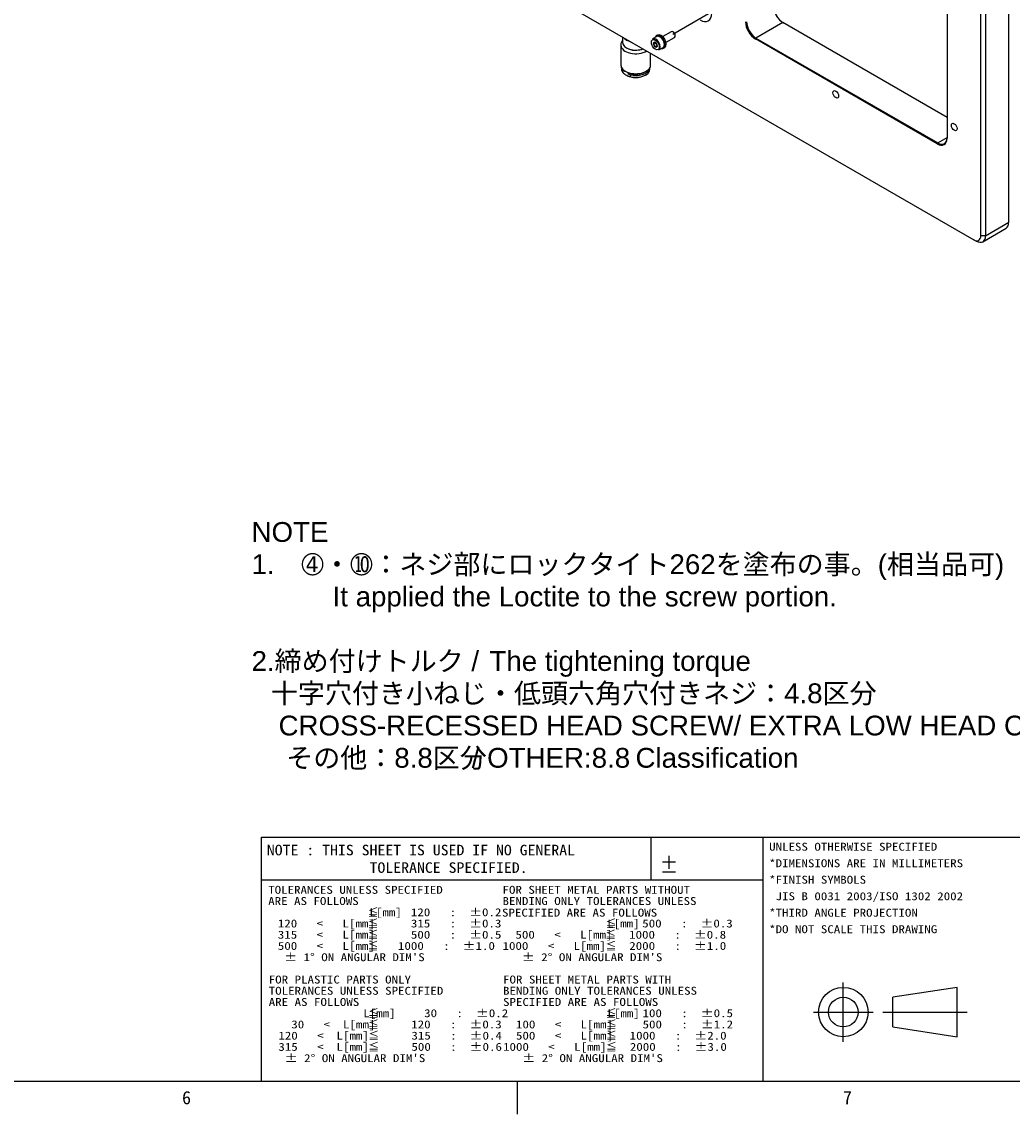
# Model space of a CAD drawing. Extents: x 0 to 826, y -21 to 621.
# Tile 9 of 18: x 546 to 696, y 15 to 181. Entities that reach past the tile are written whole.
import ezdxf
from ezdxf.enums import TextEntityAlignment as Align
from ezdxf.lldxf.tags import DXFTag

# ---------------------------------------------------------------- set-up
doc = ezdxf.new("R2010")
doc.units = 0
for name, color, linetype in [('DEFAULT', 7, 'CONTINUOUS'), ('DV2_デフォルト', 7, 'CONTINUOUS'), ('LAYER0$C$L0', 7, 'CONTINUOUS'), ('LAYER1$C$L1', 7, 'CONTINUOUS'), ('MKA-275630B', 7, 'CONTINUOUS'), ('MKE-247033A', 7, 'CONTINUOUS'), ('MPX-247034A', 7, 'CONTINUOUS'), ('YBB-020348_PART_', 7, 'CONTINUOUS'), ('YKG-HS2X6_STD', 7, 'CONTINUOUS'), ('YWR-JS2_STD', 7, 'CONTINUOUS')]:
    doc.layers.add(name, color=color, linetype=linetype)
doc.styles.add('SEACAD_ARIAL', font='arial.ttf')
doc.styles.add('SEACAD_ARIAL_TTF', font='txt')
tags = doc.linetypes.add('CENTER2', pattern=[28.575, 19.05, -3.175, 3.175, -3.175]).pattern_tags.tags
tags[10:11] = [DXFTag(74, 4), DXFTag(75, 0), DXFTag(340, '0'), DXFTag(46, 0.0), DXFTag(50, 0.0), DXFTag(44, 0.0), DXFTag(45, 0.0)]
tags[8:9] = [DXFTag(74, 4), DXFTag(75, 0), DXFTag(340, '0'), DXFTag(46, 0.0), DXFTag(50, 0.0), DXFTag(44, 0.0), DXFTag(45, 0.0)]
tags[6:7] = [DXFTag(74, 4), DXFTag(75, 0), DXFTag(340, '0'), DXFTag(46, 0.0), DXFTag(50, 0.0), DXFTag(44, 0.0), DXFTag(45, 0.0)]
tags[4:5] = [DXFTag(74, 4), DXFTag(75, 0), DXFTag(340, '0'), DXFTag(46, 0.0), DXFTag(50, 0.0), DXFTag(44, 0.0), DXFTag(45, 0.0)]

# ---------------------------------------------------------------- blocks, each defined once
blk = doc.blocks.new('SE2')
at = {"layer": 'DV2_デフォルト', "color": 7, "linetype": 'CENTER2'}
blk.add_line((651.64, 182.87), (644.3, 178.63), dxfattribs=at)
at = {"layer": 'MKA-275630B', "color": 7, "linetype": 'CONTINUOUS'}
for p, q in [((690.96, 148.14), (690.96, 338.22)), ((691.67, 338.22), (691.67, 148.14)), ((550.01, 228.3), (689.9, 147.53)), ((685.86, 218.37), (685.86, 162.92)), ((695.21, 150.18), (695.21, 215.8)), ((660.96, 180.46), (656.9, 178.11)), ((685.86, 166.08), (660.96, 180.46)), ((656.9, 178.11), (656.81, 177.96)), ((684.35, 162.05), (656.81, 177.96)), ((656.9, 178.11), (684.44, 162.21)), ((684.44, 162.21), (685.86, 163.02)), ((684.44, 162.21), (684.35, 162.05)), ((691.26, 147.23), (694.79, 149.27)), ((691.67, 148.14), (695.21, 150.18)), ((690.26, 147.33), (689.9, 147.53)), ((691.67, 148.14), (690.96, 148.14))]:
    blk.add_line(p, q, dxfattribs=at)
for centre, major_axis, start_param, end_param in [((661.05, 182.14), (-1.06, 1.84), 0.785398, 2.356194), ((660.96, 182.09), (1, -1.73), 3.926991, 5.497787), ((648.43, 182.89), (-1.25, 2.17), 2.356194, 3.926991), ((656.81, 179.69), (1.06, -1.84), 3.926991, 5.497787), ((656.9, 179.74), (-1, 1.73), 0.785398, 2.356194), ((684.35, 163.79), (-1.06, 1.84), 2.356194, 3.926991), ((684.44, 163.84), (-1, 1.73), 2.356194, 3.926991), ((693.79, 151), (-1, 1.73), 3.141593, 3.926991), ((689.9, 148.75), (-0.75, 1.3), 2.356194, 3.926991), ((690.26, 148.96), (-1, 1.73), 2.356194, 3.926991)]:
    blk.add_ellipse(centre, major_axis=major_axis, ratio=0.57735, start_param=start_param, end_param=end_param, dxfattribs=at)
for centre in [(668.98, 169.57), (686.94, 164.62)]:
    blk.add_ellipse(centre, major_axis=(-0.307, 0.532), ratio=0.57735, dxfattribs=at)
at = {"layer": 'MKE-247033A', "color": 7, "linetype": 'CONTINUOUS'}
for p, q in [((636.7, 173.18), (636.7, 172.9)), ((637.45, 172.75), (637.82, 172.54)), ((637.82, 172.54), (637.82, 172.25)), ((640.09, 172.45), (640.2, 172.51)), ((640.83, 173.39), (640.83, 173.62))]:
    blk.add_line(p, q, dxfattribs=at)
for centre, radius, start, end in [((638.68, 174.8), 2.74, 223.9756, 238.9232), ((638.07, 173.83), 1.59, 239.5977, 261.0257)]:
    blk.add_arc(centre, radius, start, end, dxfattribs=at)
for centre, major_axis, start_param, end_param in [((638.68, 173.39), (2.15, 0), 3.141593, 3.551241), ((638.68, 173.68), (2.15, 0), 3.342124, 3.551241), ((638.68, 173.27), (-2, 0), 0.785398, 2.356194), ((638.68, 173.68), (-2.15, 0), 1.161148, 2.980272), ((638.68, 173.39), (-2.15, 0), 1.161148, 3.141593)]:
    blk.add_ellipse(centre, major_axis=major_axis, ratio=0.57735, start_param=start_param, end_param=end_param, dxfattribs=at)
at = {"layer": 'MPX-247034A', "color": 7, "linetype": 'CONTINUOUS'}
for p, q in [((636.68, 178.26), (636.68, 177.43)), ((637.26, 176.62), (637.33, 176.57))]:
    blk.add_line(p, q, dxfattribs=at)
for centre, major_axis, start_param, end_param in [((638.68, 177.43), (-2, 0), 0, 2.154837), ((638.68, 178.62), (2, 0), 3.53723, 4.316752), ((638.68, 177.35), (1.9, 0), 3.926991, 5.339229)]:
    blk.add_ellipse(centre, major_axis=major_axis, ratio=0.57735, start_param=start_param, end_param=end_param, dxfattribs=at)
at = {"layer": 'YBB-020348_PART_', "color": 7, "linetype": 'CONTINUOUS'}
for p, q in [((636.43, 177.02), (636.43, 174)), ((640.93, 174), (640.93, 175.81))]:
    blk.add_line(p, q, dxfattribs=at)
for centre, radius, start, end in [((637.57, 174.02), 1.14, 181.2258, 239.6909), ((638.68, 175.5), 2.9, 243.1433, 296.8567)]:
    blk.add_arc(centre, radius, start, end, dxfattribs=at)
for centre, start_param, end_param in [((638.68, 177.02), 0.004465, 2.400654), ((638.68, 174), 0, 3.141593)]:
    blk.add_ellipse(centre, major_axis=(-2.25, 0), ratio=0.57735, start_param=start_param, end_param=end_param, dxfattribs=at)
for points, knots in [([(636.65, 177.68), (636.61, 177.62), (636.49, 177.42), (636.39, 177.17), (636.43, 177.02), (636.43, 177.02)], [0.4210155, 0.4210155, 0.4210155, 0.4210155, 0.5837685, 0.9879529, 1, 1, 1, 1]), ([(640.34, 173.02), (640.47, 173.12), (640.71, 173.3), (640.92, 173.68), (640.9, 173.91), (640.9, 174)], [0, 0, 0, 0, 0.345916, 0.781258, 1, 1, 1, 1])]:
    blk.add_open_spline(points, degree=3, knots=knots, dxfattribs=at)
at = {"layer": 'YKG-HS2X6_STD', "color": 7, "linetype": 'CONTINUOUS'}
for p, q in [((644.05, 179.06), (642.77, 178.32)), ((644.47, 178.93), (644.3, 179.04)), ((641.88, 178.33), (641.24, 177.96)), ((641.72, 177.32), (641.37, 177.11)), ((641.72, 177.32), (641.73, 177.39)), ((641.84, 177.14), (641.72, 177.32)), ((643.27, 177.46), (644.55, 178.19)), ((644.65, 178.42), (644.65, 178.63)), ((641.95, 176.96), (641.62, 176.76)), ((641.94, 177), (641.84, 177.14)), ((642.19, 176.31), (642.83, 176.68))]:
    blk.add_line(p, q, dxfattribs=at)
blk.add_arc((641.11, 176.67), 0.513, 10.7249, 60.1738, dxfattribs=at)
for centre, major_axis, start_param, end_param in [((644.3, 178.63), (0.25, -0.433), 0, 3.141593), ((644.47, 178.73), (0.125, -0.217), 0.785398, 2.356194), ((641.72, 177.14), (-0.475, 0.823), 3.141593, 6.283185), ((641.65, 177.1), (-0.217, 0.375), 0.163753, 1.21095), ((641.65, 177.1), (0.217, -0.375), 2.258148, 3.305346), ((641.65, 177.1), (0.217, -0.375), 1.21095, 2.258148), ((642, 177.3), (-0.187, 0.325), 1.024434, 1.734549), ((642.35, 177.51), (0.475, -0.823), 0, 3.141593), ((641.65, 177.1), (-0.217, 0.375), 1.21095, 2.258148), ((641.65, 177.1), (-0.217, 0.375), 2.258148, 3.305346), ((642, 177.3), (0.187, -0.325), 4.876142, 5.258752), ((641.65, 177.1), (0.217, -0.375), 0.163753, 1.21095)]:
    blk.add_ellipse(centre, major_axis=major_axis, ratio=0.57735, start_param=start_param, end_param=end_param, dxfattribs=at)
blk.add_ellipse((641.65, 177.1), major_axis=(0.425, -0.736), ratio=0.57735, dxfattribs=at)
for points, knots in [([(641.37, 177.11), (641.38, 177.14), (641.39, 177.18), (641.41, 177.24), (641.42, 177.27), (641.43, 177.36), (641.42, 177.41), (641.4, 177.45)], [0, 0, 0, 0, 0.25, 0.25, 0.5, 0.5, 1, 1, 1, 1]), ([(641.4, 177.45), (641.46, 177.46), (641.53, 177.47), (641.63, 177.46), (641.66, 177.45), (641.68, 177.43)], [0, 0, 0, 0, 0.5, 0.5, 1, 1, 1, 1]), ([(641.89, 176.75), (641.87, 176.76), (641.84, 176.78), (641.75, 176.78), (641.68, 176.77), (641.62, 176.76)], [0, 0, 0, 0, 0.5, 0.5, 1, 1, 1, 1]), ([(641.95, 176.97), (641.95, 176.96), (641.95, 176.95), (641.95, 176.88), (641.92, 176.81), (641.89, 176.75)], [0.4203408, 0.4203408, 0.4203408, 0.4203408, 0.5, 0.5, 1, 1, 1, 1])]:
    blk.add_open_spline(points, degree=3, knots=knots, dxfattribs=at)
at = {"layer": 'YWR-JS2_STD', "color": 7, "linetype": 'CONTINUOUS'}
for p, q in [((641.76, 178.26), (641.66, 178.31)), ((641.98, 178.56), (641.8, 178.46)), ((642.9, 176.55), (643.08, 176.65))]:
    blk.add_line(p, q, dxfattribs=at)
for centre, start_param, end_param in [((642.35, 177.51), 2.613235, 6.595983), ((642.53, 177.61), 3.141593, 6.283185)]:
    blk.add_ellipse(centre, major_axis=(-0.55, 0.953), ratio=0.57735, start_param=start_param, end_param=end_param, dxfattribs=at)

msp = doc.modelspace()

# ---------------------------------------------------------------- linework, layer by layer
at = {"layer": 'DEFAULT', "color": 7, "linetype": 'CONTINUOUS'}
for p, q in [((644.73, 53.17), (642.73, 53.17)), ((643.73, 52.17), (643.73, 54.17)), ((644.73, 51.67), (642.73, 51.67))]:
    msp.add_line(p, q, dxfattribs=at)
at = {"layer": 'LAYER0$C$L0', "color": 7, "linetype": 'CENTER2'}
for p, q in [((670.13, 25.97), (670.13, 34.97)), ((665.63, 30.47), (674.63, 30.47)), ((676.13, 30.47), (688.88, 30.47))]:
    msp.add_line(p, q, dxfattribs=at)
at = {"layer": 'LAYER0$C$L0', "color": 7, "linetype": 'CONTINUOUS'}
for p, q in [((687.38, 34.22), (677.63, 32.72)), ((687.38, 26.72), (687.38, 34.22)), ((677.63, 28.22), (677.63, 32.72)), ((677.63, 28.22), (687.38, 26.72)), ((20, 20), (821, 20)), ((620.75, 15), (620.75, 20))]:
    msp.add_line(p, q, dxfattribs=at)
for radius in [3.75, 2.25]:
    msp.add_circle((670.13, 30.47), radius, dxfattribs=at)
at = {"layer": 'LAYER1$C$L1', "color": 7, "linetype": 'CONTINUOUS'}
for p, q in [((582, 57), (821, 57)), ((582, 20), (582, 57)), ((641, 50.5), (641, 57)), ((658, 20), (658, 57)), ((582, 50.5), (658, 50.5))]:
    msp.add_line(p, q, dxfattribs=at)

# ---------------------------------------------------------------- block references
at = {"layer": 'DEFAULT'}
msp.add_blockref('SE2', (0, 0), dxfattribs=at)

# ---------------------------------------------------------------- texts
at = {"layer": 'DEFAULT', "color": 7, "linetype": 'CONTINUOUS', "style": 'SEACAD_ARIAL'}
for s, p in [('NOTE', (580.48, 104.74)), ('1.\u3000➃・➉：ネジ部にロックタイト262を塗布の事。(相当品可)', (580.48, 99.85)), ('\u3000\u3000\u3000It applied the Loctite to the screw portion.', (580.48, 94.96)), ('2.締め付けトルク / ', (580.48, 85.18)), ('The tightening torque', (616.52, 85.18)), ('十字穴付き小ねじ・低頭六角穴付きネジ：4.8区分', (583.41, 80.29)), ('\u3000CROSS-RECESSED HEAD SCREW/ EXTRA LOW HEAD CAP SCREW : ', (580.48, 75.4)), ('^I\u3000その他：8.8区分 ', (580.48, 70.51)), ('/ OTHER:', (613.84, 70.51)), ('8.8 ', (632.01, 70.51)), ('Classification', (638.65, 70.51))]:
    msp.add_text(s, height=3, dxfattribs=at).set_placement(p, align=Align.TOP_LEFT)
at = {"layer": 'LAYER1$C$L1', "color": 7, "linetype": 'CONTINUOUS', "style": 'SEACAD_ARIAL_TTF'}
for s, height, width, p in [('NOTE : THIS SHEET IS USED IF NO GENERAL', 1.6, 1.1, (582.79, 55.83)), ('UNLESS OTHERWISE SPECIFIED', 1.2, 1.2, (658.89, 56.13)), ('             TOLERANCE SPECIFIED.', 1.6, 1.1, (582.79, 53.17)), ('*DIMENSIONS ARE IN MILLIMETERS', 1.2, 1.2, (658.89, 53.63)), ('*FINISH SYMBOLS', 1.2, 1.2, (658.89, 51.13)), ('TOLERANCES UNLESS SPECIFIED', 1.2, 1.2, (583, 49.6)), ('FOR SHEET METAL PARTS WITHOUT', 1.2, 1.2, (618.5, 49.6)), (' JIS B 0031 2003/ISO 1302 2002', 1.2, 1.2, (658.89, 48.63)), ('ARE AS FOLLOWS', 1.2, 1.2, (583, 47.9)), ('BENDING ONLY TOLERANCES UNLESS', 1.2, 1.2, (618.5, 47.9)), ('                L[mm]  ', 1.2, 1.2, (582.66, 46.2)), ('     120   :  ±0.2', 1.2, 1.2, (599.72, 46.2)), ('SPECIFIED ARE AS FOLLOWS', 1.2, 1.2, (618.42, 46.14)), ('*THIRD ANGLE PROJECTION', 1.2, 1.2, (658.89, 46.13)), ('  120   <   L[mm]  ', 1.2, 1.2, (582.5, 44.5)), ('     315   :  ±0.3', 1.2, 1.2, (599.72, 44.5)), ('                L[mm]  ', 1.2, 1.2, (618.69, 44.5)), ('    500   :  ±0.3', 1.2, 1.2, (635.75, 44.5)), ('*DO NOT SCALE THIS DRAWING', 1.2, 1.2, (658.89, 43.63)), ('  315   <   L[mm]  ', 1.2, 1.2, (582.5, 42.8)), ('     500   :  ±0.5', 1.2, 1.2, (599.72, 42.8)), ('  500   <   L[mm]  ', 1.2, 1.2, (618.5, 42.8)), ('  1000   :  ±0.8', 1.2, 1.2, (635.72, 42.8)), ('  500   <   L[mm]  ', 1.2, 1.2, (582.5, 41.1)), ('   1000   :  ±1.0', 1.2, 1.2, (599.72, 41.1)), ('1000   <   L[mm]  ', 1.2, 1.2, (618.5, 41.1)), ('  2000   :  ±1.0', 1.2, 1.2, (635.74, 41.1)), ("   ± 1° ON ANGULAR DIM'S", 1.2, 1.2, (582.48, 39.39)), ("   ± 2° ON ANGULAR DIM'S", 1.2, 1.2, (618.48, 39.39)), ('FOR PLASTIC PARTS ONLY', 1.2, 1.2, (583.08, 36)), ('FOR SHEET METAL PARTS WITH', 1.2, 1.2, (618.58, 36)), ('TOLERANCES UNLESS SPECIFIED', 1.2, 1.2, (583.08, 34.3)), ('BENDING ONLY TOLERANCES UNLESS', 1.2, 1.2, (618.58, 34.3)), ('ARE AS FOLLOWS', 1.2, 1.2, (583.08, 32.6)), ('SPECIFIED ARE AS FOLLOWS', 1.2, 1.2, (618.58, 32.6)), ('               L[mm]   ', 1.2, 1.2, (582.71, 30.9)), ('       30   :  ±0.2', 1.2, 1.2, (599.77, 30.9)), ('                L[mm]  ', 1.2, 1.2, (618.72, 30.9)), ('    100   :  ±0.5', 1.2, 1.2, (635.79, 30.9)), ('    30   <  L[mm]   ', 1.2, 1.2, (582.58, 29.2)), ('     120   :  ±0.3', 1.2, 1.2, (599.77, 29.2)), ('  100   <   L[mm]  ', 1.2, 1.2, (618.58, 29.2)), ('    500   :  ±1.2', 1.2, 1.2, (635.8, 29.2)), ('  120   <  L[mm]   ', 1.2, 1.2, (582.58, 27.5)), ('     315   :  ±0.4', 1.2, 1.2, (599.8, 27.5)), ('  500   <   L[mm]  ', 1.2, 1.2, (618.58, 27.5)), ('  1000   :  ±2.0', 1.2, 1.2, (635.8, 27.5)), ('  315   <  L[mm]   ', 1.2, 1.2, (582.58, 25.8)), ('     500   :  ±0.6', 1.2, 1.2, (599.8, 25.8)), ('1000   <   L[mm]  ', 1.2, 1.2, (618.58, 25.8)), ('  2000   :  ±3.0', 1.2, 1.2, (635.83, 25.8)), ("   ± 2° ON ANGULAR DIM'S", 1.2, 1.2, (582.56, 24.09)), ("   ± 2° ON ANGULAR DIM'S", 1.2, 1.2, (618.56, 24.09))]:
    msp.add_text(s, height=height, dxfattribs=dict(at, width=width)).set_placement(p, align=Align.TOP_LEFT)
for s, height, p in [('≦', 1.2, (598.08, 46.2)), ('≦', 1.2, (598.07, 44.5)), ('≦', 1.2, (634.11, 44.5)), ('≦', 1.2, (598.07, 42.8)), ('≦', 1.2, (634.07, 42.8)), ('≦', 1.2, (598.07, 41.1)), ('≦', 1.2, (634.1, 41.1)), ('≦', 1.2, (598.13, 30.9)), ('≦', 1.2, (634.14, 30.9)), ('≦', 1.2, (598.13, 29.2)), ('≦', 1.2, (634.16, 29.2)), ('≦', 1.2, (598.16, 27.5)), ('≦', 1.2, (634.16, 27.5)), ('≦', 1.2, (598.16, 25.8)), ('≦', 1.2, (634.18, 25.8)), ('6', 2, (569.95, 18.5)), ('7', 2, (670.08, 18.5))]:
    msp.add_text(s, height=height, dxfattribs=at).set_placement(p, align=Align.TOP_LEFT)

doc.saveas('drawing.dxf')
